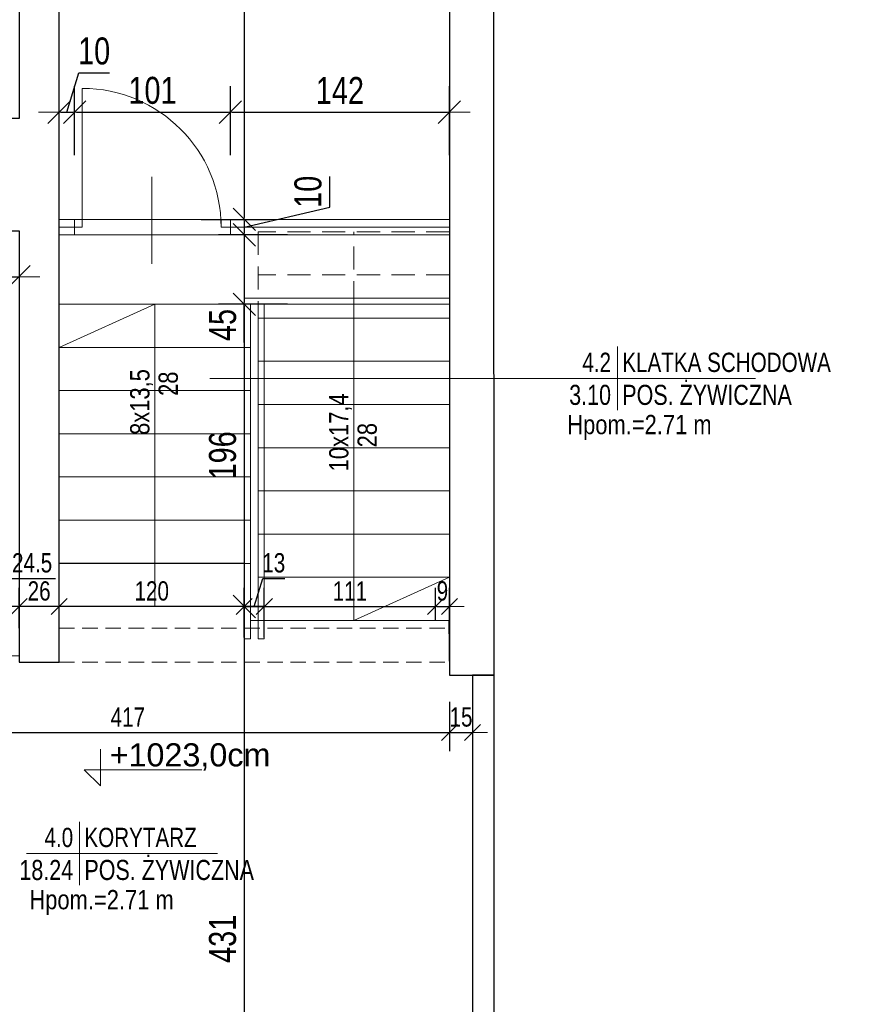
# Model space of a CAD drawing. Header units: millimetres. Extents: x 1390 to 61772, y -2775 to 3946.
# Tile 11 of 24: x 6259 to 6808, y 2520 to 3158. Entities that reach past the tile are written whole.
import ezdxf
from ezdxf.enums import TextEntityAlignment as Align

# ---------------------------------------------------------------- set-up
doc = ezdxf.new("R2010")
doc.units = ezdxf.units.MM
doc.linetypes.add('DASHED', pattern=[0.75, 0.5, -0.25])
for name, color, linetype, lineweight in [('BA_drz', 7, 'Continuous', 18), ('BA_met', 7, 'Continuous', 18), ('BA_txc', 1, 'Continuous', 18), ('BA_txs', 2, 'Continuous', 18), ('PG_PODCIĄGI', 1, 'DASHED', 18), ('PG_SCHODY', 2, 'Continuous', 18), ('PG_WIDOKOWE_CIENKIE', 1, 'Continuous', 18), ('PG_WYMIARY', 1, 'Continuous', 18), ('PG_ŚCIANY_SŁUPY', 4, 'Continuous', 30)]:
    doc.layers.add(name, color=color, linetype=linetype, lineweight=lineweight)
doc.layers.add('PG_POMOCNICZNE', color=6, linetype='Continuous', lineweight=18, plot=False)
doc.styles.add('BIKTS', font='bikromsw.shx', dxfattribs={"width": 0.85})
doc.styles.add('BIKWYM', font='BIKROMSW.SHX', dxfattribs={"width": 0.8})
doc.styles.add('ROMANS', font='bikromsw.shx', dxfattribs={"width": 0.8})
doc.styles.get("Standard").update_dxf_attribs({"font": 'arial.ttf'})
doc.dimstyles.new('BA_KR_50', dxfattribs={"dimscale": 0.5, "dimtxt": 25, "dimasz": 1.666667, "dimexe": 24, "dimexo": 0, "dimgap": 0, "dimtad": 0, "dimdec": 1, "dimrnd": 0.5, "dimzin": 9, "dimdsep": 46, "dimtxsty": 'BIKWYM', "dimblk": 'WYM-KR', "dimcen": 0, "dimdle": 20, "dimclrd": 256, "dimclre": 256, "dimclrt": 7, "dimadec": 0, "dimazin": 0, "dimtfac": 0.033333, "dimtdec": 1, "dimtmove": 0, "dimatfit": 3, "dimldrblk": 'WYM-KR', "dimfxl": 40, "dimfxlon": 1, "dimtvp": 0.8, "dimtolj": 1, "dimarcsym": 0})

# ---------------------------------------------------------------- blocks, each defined once
blk = doc.blocks.new('dr1h901')
at = {"color": 0}
blk.add_line((-0.5, 0), (-0.5, 1), dxfattribs=at)
blk.add_line((0, 0.3622), (0, -0.2655))
blk.add_arc((-0.5, 0), 1, 0, 90, dxfattribs=at)
blk = doc.blocks.new('schody_3p')
at = {"layer": 'PG_PODCIĄGI', "ltscale": 30}
for points in [[(5419.5, 3819.97), (5419.51, 3866.97), (5295.51, 3866.97), (5295.51, 3819.97)], [(5357.5, 3819.97), (5357.5, 3866.97)], [(5419.51, 3838.97), (5295.51, 3838.97)], [(5290.51, 3707.97), (5166.51, 3707.97)], [(5290.51, 3707.97), (5166.51, 3707.97)]]:
    blk.add_lwpolyline(points, dxfattribs=at)
at = {"layer": 'PG_PODCIĄGI', "ltscale": 20}
for points in [[(5166.51, 3609.97), (5419.51, 3609.97)], [(5166.51, 3587.97), (5419.51, 3587.97)]]:
    blk.add_lwpolyline(points, dxfattribs=at)
at = {"layer": 'PG_SCHODY'}
for points in [[(5290.51, 3819.97), (5166.51, 3819.97)], [(5419.51, 3823.97), (5286.51, 3823.97), (5286.51, 3819.97), (5419.51, 3819.97), (5419.51, 3823.97)], [(5290.51, 3602.97), (5290.51, 3819.97), (5286.51, 3819.97), (5286.51, 3602.97), (5290.51, 3602.97)], [(5299.51, 3602.97), (5299.51, 3819.97), (5295.51, 3819.97), (5295.51, 3602.97), (5299.51, 3602.97)], [(5419.51, 3810.97), (5295.51, 3810.97)], [(5290.51, 3791.97), (5166.51, 3791.97)], [(5419.5, 3782.97), (5295.5, 3782.97)], [(5290.51, 3763.97), (5166.51, 3763.97)], [(5419.5, 3754.97), (5295.5, 3754.97)], [(5290.51, 3735.97), (5166.51, 3735.97)], [(5419.5, 3726.97), (5295.5, 3726.97)], [(5290.51, 3707.97), (5166.51, 3707.97)], [(5166.51, 3623.97), (5290.51, 3623.97), (5290.51, 3704.42)], [(5419.5, 3698.97), (5295.5, 3698.97)], [(5290.51, 3679.97), (5166.51, 3679.97)], [(5419.5, 3670.97), (5295.5, 3670.97)], [(5290.51, 3651.97), (5166.51, 3651.97)], [(5419.5, 3642.97), (5295.5, 3642.97)], [(5290.51, 3623.97), (5166.51, 3623.97)]]:
    blk.add_lwpolyline(points, dxfattribs=at)
for points in [[(5166.51, 3819.97), (5290.51, 3819.97), (5290.51, 3623.97), (5166.51, 3623.97)], [(5295.51, 3819.97), (5290.51, 3819.97), (5290.51, 3614.97), (5295.51, 3614.97)], [(5295.5, 3819.97), (5419.5, 3819.97), (5419.5, 3614.97), (5295.5, 3614.97)]]:
    blk.add_lwpolyline(points, close=True, dxfattribs=at)
at = {"layer": 'PG_WIDOKOWE_CIENKIE'}
for points in [[(5228.51, 3623.97), (5228.51, 3819.97), (5166.51, 3791.97)], [(5357.5, 3819.97), (5357.5, 3614.97), (5419.5, 3642.97)]]:
    blk.add_lwpolyline(points, dxfattribs=at)
at = {"layer": 'BA_txs', "style": 'BIKTS', "width": 0.85}
for s, p in [('8x13,5', (5225.03, 3735.25)), ('28', (5243.44, 3760.54)), ('10x17,4', (5354.02, 3711.61)), ('28', (5372.43, 3727.18))]:
    blk.add_text(s, height=12.5, rotation=90, dxfattribs=at).set_placement(p)
blk = doc.blocks.new('bikmet')
blk.add_line((0, 1.65), (0, -1.65))
at = {"style": 'ROMANS', "width": 0.8}
blk.add_attdef('NRPOM', text='', height=1, dxfattribs=at).set_placement((-0.333, 0.333), align=Align.RIGHT)
blk.add_attdef('NWAPOM', (0.25, 0.333), '', height=1, dxfattribs=at)
blk.add_attdef('RAREA', text='', height=1.042, dxfattribs=at).set_placement((-0.333, -0.333), align=Align.TOP_RIGHT)
blk.add_attdef('PODLOGA', text='', height=1.042, dxfattribs=at).set_placement((0.25, -0.333), align=Align.TOP_LEFT)
blk = doc.blocks.new('WYM-KR')
at = {"color": 7, "linetype": 'ByBlock'}
blk.add_line((6.24, 6.24), (-6.24, -6.24), dxfattribs=at)
at = {"linetype": 'ByBlock'}
blk.add_line((11.52, 0), (-11.52, 0), dxfattribs=at)
blk = doc.blocks.new('*D108')
at = {"layer": 'Defpoints', "color": 0, "transparency": 16777216}
for p in [(6528.37, 2777.87), (6417.44, 2768.87), (6528.37, 2768.87)]:
    blk.add_point(p, dxfattribs=at)
at = {"layer": 'PG_WYMIARY', "lineweight": -2, "transparency": 16777216}
for p, q in [((6417.44, 2768.87), (6417.44, 2789.87)), ((6528.37, 2768.87), (6528.37, 2789.87)), ((6418.27, 2777.87), (6527.54, 2777.87))]:
    blk.add_line(p, q, dxfattribs=at)
at = {"layer": 'PG_WYMIARY', "lineweight": -2, "transparency": 16777216, "xscale": 0.8333333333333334, "yscale": 0.8333333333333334, "zscale": 0.8333333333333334, "rotation": 180}
blk.add_blockref('WYM-KR', (6417.44, 2777.87), dxfattribs=at)
at = {"layer": 'PG_WYMIARY', "lineweight": -2, "transparency": 16777216, "xscale": 0.8333333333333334, "yscale": 0.8333333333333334, "zscale": 0.8333333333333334}
blk.add_blockref('WYM-KR', (6528.37, 2777.87), dxfattribs=at)
at = {"layer": 'PG_WYMIARY', "color": 7, "transparency": 16777216, "insert": (6472.9, 2787.87), "char_height": 12.5, "attachment_point": 5, "style": 'BIKWYM'}
blk.add_mtext('\\A1;111', dxfattribs=at)
blk = doc.blocks.new('A$C8bf4463d')
at = {"true_color": 0xffffff}
h = blk.add_hatch(color=7, dxfattribs=at)
h.dxf.hatch_style = 1
h.paths.add_polyline_path([(2100, 1485), (0, 1485), (0, 0), (2100, 0)])
h.paths.add_polyline_path([(150, 1435), (2050, 1435), (2050, 50), (150, 50)], flags=16)
blk = doc.blocks.new('*D110')
at = {"layer": 'Defpoints', "color": 0, "transparency": 16777216}
for p in [(6284.44, 3483.87), (6284.44, 3028.87), (6404.44, 3028.87)]:
    blk.add_point(p, dxfattribs=at)
at = {"layer": 'PG_WYMIARY', "lineweight": -2, "transparency": 16777216}
for p, q in [((6376.44, 3483.87), (6421.24, 3483.87)), ((6404.44, 3482.7), (6404.44, 3030.03)), ((6376.44, 3028.87), (6421.24, 3028.87))]:
    blk.add_line(p, q, dxfattribs=at)
at = {"layer": 'PG_WYMIARY', "lineweight": -2, "transparency": 16777216, "xscale": 1.166666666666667, "yscale": 1.166666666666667, "zscale": 1.166666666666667}
for p, rotation in [((6404.44, 3483.87), 90), ((6404.44, 3028.87), 270)]:
    blk.add_blockref('WYM-KR', p, dxfattribs=dict(at, rotation=rotation))
at = {"layer": 'PG_WYMIARY', "color": 7, "transparency": 16777216, "insert": (6390.44, 3256.37), "char_height": 17.5, "attachment_point": 5, "rotation": 90, "style": 'BIKWYM'}
blk.add_mtext('\\A1;455', dxfattribs=at)
blk = doc.blocks.new('*D111')
at = {"layer": 'Defpoints', "color": 0, "transparency": 16777216}
for p in [(6284.44, 3028.87), (6404.44, 3018.87), (6537.44, 3018.87)]:
    blk.add_point(p, dxfattribs=at)
at = {"layer": 'PG_WYMIARY', "lineweight": -2, "transparency": 16777216}
for p, q in [((6459.81, 3036.78), (6459.81, 3056.78)), ((6404.44, 3023.87), (6459.81, 3036.78)), ((6376.44, 3028.87), (6421.24, 3028.87)), ((6404.44, 3027.7), (6404.44, 3020.03)), ((6432.44, 3018.87), (6387.64, 3018.87))]:
    blk.add_line(p, q, dxfattribs=at)
at = {"layer": 'PG_WYMIARY', "lineweight": -2, "transparency": 16777216, "xscale": 1.166666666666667, "yscale": 1.166666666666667, "zscale": 1.166666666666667}
for p, rotation in [((6404.44, 3028.87), 90), ((6404.44, 3018.87), 270)]:
    blk.add_blockref('WYM-KR', p, dxfattribs=dict(at, rotation=rotation))
at = {"layer": 'PG_WYMIARY', "color": 7, "transparency": 16777216, "insert": (6445.81, 3046.78), "char_height": 17.5, "attachment_point": 5, "rotation": 90, "style": 'BIKWYM'}
blk.add_mtext('\\A1;10', dxfattribs=at)
blk = doc.blocks.new('*D112')
at = {"layer": 'Defpoints', "color": 0, "transparency": 16777216}
for p in [(6537.44, 3018.87), (6404.44, 2973.86), (6537.44, 2973.86)]:
    blk.add_point(p, dxfattribs=at)
at = {"layer": 'PG_WYMIARY', "lineweight": -2, "transparency": 16777216}
for p, q in [((6432.44, 3018.87), (6387.64, 3018.87)), ((6404.44, 3017.7), (6404.44, 2975.03)), ((6432.44, 2973.86), (6387.64, 2973.86)), ((6404.44, 2949.09), (6404.44, 2973.86))]:
    blk.add_line(p, q, dxfattribs=at)
at = {"layer": 'PG_WYMIARY', "lineweight": -2, "transparency": 16777216, "xscale": 1.166666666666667, "yscale": 1.166666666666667, "zscale": 1.166666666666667}
for p, rotation in [((6404.44, 3018.87), 90), ((6404.44, 2973.86), 270)]:
    blk.add_blockref('WYM-KR', p, dxfattribs=dict(at, rotation=rotation))
at = {"layer": 'PG_WYMIARY', "color": 7, "transparency": 16777216, "insert": (6390.44, 2960.42), "char_height": 17.5, "attachment_point": 5, "rotation": 90, "style": 'BIKWYM'}
blk.add_mtext('\\A1;45', dxfattribs=at)
blk = doc.blocks.new('*D113')
at = {"layer": 'Defpoints', "color": 0, "transparency": 16777216}
for p in [(6537.44, 2973.86), (6404.44, 2777.87), (6404.44, 2777.87)]:
    blk.add_point(p, dxfattribs=at)
at = {"layer": 'PG_WYMIARY', "lineweight": -2, "transparency": 16777216}
for p, q in [((6432.44, 2973.86), (6387.64, 2973.86)), ((6404.44, 2972.7), (6404.44, 2779.03)), ((6404.44, 2777.87), (6421.24, 2777.87))]:
    blk.add_line(p, q, dxfattribs=at)
at = {"layer": 'PG_WYMIARY', "lineweight": -2, "transparency": 16777216, "xscale": 1.166666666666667, "yscale": 1.166666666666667, "zscale": 1.166666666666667}
for p, rotation in [((6404.44, 2973.86), 90), ((6404.44, 2777.87), 270)]:
    blk.add_blockref('WYM-KR', p, dxfattribs=dict(at, rotation=rotation))
at = {"layer": 'PG_WYMIARY', "color": 7, "transparency": 16777216, "insert": (6390.44, 2875.86), "char_height": 17.5, "attachment_point": 5, "rotation": 90, "style": 'BIKWYM'}
blk.add_mtext('\\A1;196', dxfattribs=at)
blk = doc.blocks.new('*D114')
at = {"layer": 'Defpoints', "color": 0, "transparency": 16777216}
for p in [(6404.44, 2777.87), (6404.44, 2346.87), (6532.94, 2346.87)]:
    blk.add_point(p, dxfattribs=at)
at = {"layer": 'PG_WYMIARY', "lineweight": -2, "transparency": 16777216}
for p, q in [((6404.44, 2777.87), (6421.24, 2777.87)), ((6404.44, 2776.7), (6404.44, 2348.03)), ((6432.44, 2346.87), (6387.64, 2346.87))]:
    blk.add_line(p, q, dxfattribs=at)
at = {"layer": 'PG_WYMIARY', "lineweight": -2, "transparency": 16777216, "xscale": 1.166666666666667, "yscale": 1.166666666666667, "zscale": 1.166666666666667}
for p, rotation in [((6404.44, 2777.87), 90), ((6404.44, 2346.87), 270)]:
    blk.add_blockref('WYM-KR', p, dxfattribs=dict(at, rotation=rotation))
at = {"layer": 'PG_WYMIARY', "color": 7, "transparency": 16777216, "insert": (6390.44, 2562.37), "char_height": 17.5, "attachment_point": 5, "rotation": 90, "style": 'BIKWYM'}
blk.add_mtext('\\A1;431', dxfattribs=at)
blk = doc.blocks.new('*D115')
at = {"layer": 'Defpoints', "color": 0, "transparency": 16777216}
for p in [(6404.44, 2777.87), (6404.44, 2756.87), (6417.44, 2756.87)]:
    blk.add_point(p, dxfattribs=at)
at = {"layer": 'PG_WYMIARY', "lineweight": -2, "transparency": 16777216}
for p, q in [((6410.94, 2777.87), (6416.41, 2796.12)), ((6416.41, 2796.12), (6430.7, 2796.12)), ((6404.44, 2757.87), (6404.44, 2789.87)), ((6417.44, 2757.87), (6417.44, 2789.87)), ((6416.6, 2777.87), (6405.27, 2777.87))]:
    blk.add_line(p, q, dxfattribs=at)
at = {"layer": 'PG_WYMIARY', "lineweight": -2, "transparency": 16777216, "xscale": 0.8333333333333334, "yscale": 0.8333333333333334, "zscale": 0.8333333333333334, "rotation": 180}
blk.add_blockref('WYM-KR', (6404.44, 2777.87), dxfattribs=at)
at = {"layer": 'PG_WYMIARY', "lineweight": -2, "transparency": 16777216, "xscale": 0.8333333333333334, "yscale": 0.8333333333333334, "zscale": 0.8333333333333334}
blk.add_blockref('WYM-KR', (6417.44, 2777.87), dxfattribs=at)
at = {"layer": 'PG_WYMIARY', "color": 7, "transparency": 16777216, "insert": (6423.56, 2806.12), "char_height": 12.5, "attachment_point": 5, "style": 'BIKWYM'}
blk.add_mtext('\\A1;13', dxfattribs=at)
blk = doc.blocks.new('*D116')
at = {"layer": 'Defpoints', "color": 0, "transparency": 16777216}
for p in [(6284.44, 2777.87), (6284.44, 2763.87), (6404.44, 2756.87)]:
    blk.add_point(p, dxfattribs=at)
at = {"layer": 'PG_WYMIARY', "lineweight": -2, "transparency": 16777216}
for p, q in [((6284.44, 2763.87), (6284.44, 2789.87)), ((6404.44, 2757.87), (6404.44, 2789.87)), ((6403.6, 2777.87), (6285.27, 2777.87))]:
    blk.add_line(p, q, dxfattribs=at)
at = {"layer": 'PG_WYMIARY', "lineweight": -2, "transparency": 16777216, "xscale": 0.8333333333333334, "yscale": 0.8333333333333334, "zscale": 0.8333333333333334, "rotation": 180}
blk.add_blockref('WYM-KR', (6284.44, 2777.87), dxfattribs=at)
at = {"layer": 'PG_WYMIARY', "lineweight": -2, "transparency": 16777216, "xscale": 0.8333333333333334, "yscale": 0.8333333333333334, "zscale": 0.8333333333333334}
blk.add_blockref('WYM-KR', (6404.44, 2777.87), dxfattribs=at)
at = {"layer": 'PG_WYMIARY', "color": 7, "transparency": 16777216, "insert": (6344.44, 2787.87), "char_height": 12.5, "attachment_point": 5, "style": 'BIKWYM'}
blk.add_mtext('\\A1;120', dxfattribs=at)
blk = doc.blocks.new('*D117')
at = {"layer": 'Defpoints', "color": 0, "transparency": 16777216}
for p in [(6258.44, 2777.87), (6258.44, 2763.87), (6284.44, 2763.87)]:
    blk.add_point(p, dxfattribs=at)
at = {"layer": 'PG_WYMIARY', "lineweight": -2, "transparency": 16777216}
for p, q in [((6258.44, 2763.87), (6258.44, 2789.87)), ((6284.44, 2763.87), (6284.44, 2789.87)), ((6283.61, 2777.87), (6259.27, 2777.87))]:
    blk.add_line(p, q, dxfattribs=at)
at = {"layer": 'PG_WYMIARY', "lineweight": -2, "transparency": 16777216, "xscale": 0.8333333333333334, "yscale": 0.8333333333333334, "zscale": 0.8333333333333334, "rotation": 180}
blk.add_blockref('WYM-KR', (6258.44, 2777.87), dxfattribs=at)
at = {"layer": 'PG_WYMIARY', "lineweight": -2, "transparency": 16777216, "xscale": 0.8333333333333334, "yscale": 0.8333333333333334, "zscale": 0.8333333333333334}
blk.add_blockref('WYM-KR', (6284.44, 2777.87), dxfattribs=at)
at = {"layer": 'PG_WYMIARY', "color": 7, "transparency": 16777216, "insert": (6271.44, 2787.87), "char_height": 12.5, "attachment_point": 5, "style": 'BIKWYM'}
blk.add_mtext('\\A1;26', dxfattribs=at)
blk = doc.blocks.new('*D118')
at = {"layer": 'Defpoints', "color": 0, "transparency": 16777216}
for p in [(6233.94, 2777.87), (6233.94, 2758.87), (6258.44, 2763.87)]:
    blk.add_point(p, dxfattribs=at)
at = {"layer": 'PG_WYMIARY', "lineweight": -2, "transparency": 16777216}
for p, q in [((6246.19, 2777.87), (6251.66, 2796.12)), ((6251.66, 2796.12), (6282.14, 2796.12)), ((6233.94, 2758.87), (6233.94, 2789.87)), ((6258.44, 2763.87), (6258.44, 2789.87)), ((6257.61, 2777.87), (6234.77, 2777.87))]:
    blk.add_line(p, q, dxfattribs=at)
at = {"layer": 'PG_WYMIARY', "lineweight": -2, "transparency": 16777216, "xscale": 0.8333333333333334, "yscale": 0.8333333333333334, "zscale": 0.8333333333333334, "rotation": 180}
blk.add_blockref('WYM-KR', (6233.94, 2777.87), dxfattribs=at)
at = {"layer": 'PG_WYMIARY', "lineweight": -2, "transparency": 16777216, "xscale": 0.8333333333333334, "yscale": 0.8333333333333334, "zscale": 0.8333333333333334}
blk.add_blockref('WYM-KR', (6258.44, 2777.87), dxfattribs=at)
at = {"layer": 'PG_WYMIARY', "color": 7, "transparency": 16777216, "insert": (6266.9, 2806.12), "char_height": 12.5, "attachment_point": 5, "style": 'BIKWYM'}
blk.add_mtext('\\A1;24.5', dxfattribs=at)
blk = doc.blocks.new('*D127')
at = {"layer": 'Defpoints', "color": 0, "transparency": 16777216}
for p in [(6537.43, 2777.87), (6528.37, 2768.87), (6537.43, 2768.87)]:
    blk.add_point(p, dxfattribs=at)
at = {"layer": 'PG_WYMIARY', "lineweight": -2, "transparency": 16777216}
for p, q in [((6528.37, 2768.87), (6528.37, 2789.87)), ((6537.43, 2768.87), (6537.43, 2789.87)), ((6529.2, 2777.87), (6536.6, 2777.87))]:
    blk.add_line(p, q, dxfattribs=at)
at = {"layer": 'PG_WYMIARY', "lineweight": -2, "transparency": 16777216, "xscale": 0.8333333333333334, "yscale": 0.8333333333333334, "zscale": 0.8333333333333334, "rotation": 180}
blk.add_blockref('WYM-KR', (6528.37, 2777.87), dxfattribs=at)
at = {"layer": 'PG_WYMIARY', "lineweight": -2, "transparency": 16777216, "xscale": 0.8333333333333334, "yscale": 0.8333333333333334, "zscale": 0.8333333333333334}
blk.add_blockref('WYM-KR', (6537.43, 2777.87), dxfattribs=at)
at = {"layer": 'PG_WYMIARY', "color": 7, "transparency": 16777216, "insert": (6532.9, 2787.87), "char_height": 12.5, "attachment_point": 5, "style": 'BIKWYM'}
blk.add_mtext('\\A1;9', dxfattribs=at)
blk = doc.blocks.new('*D134')
at = {"layer": 'Defpoints', "color": 0, "transparency": 16777216}
for p in [(6294.44, 3098.46), (6284.44, 3028.87), (6294.44, 3028.87)]:
    blk.add_point(p, dxfattribs=at)
at = {"layer": 'PG_WYMIARY', "lineweight": -2, "transparency": 16777216}
for p, q in [((6289.44, 3098.46), (6297.1, 3124.01)), ((6297.1, 3124.01), (6317.1, 3124.01)), ((6284.44, 3070.46), (6284.44, 3115.26)), ((6294.44, 3070.46), (6294.44, 3115.26)), ((6285.61, 3098.46), (6293.27, 3098.46))]:
    blk.add_line(p, q, dxfattribs=at)
at = {"layer": 'PG_WYMIARY', "lineweight": -2, "transparency": 16777216, "xscale": 1.166666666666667, "yscale": 1.166666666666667, "zscale": 1.166666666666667, "rotation": 180}
blk.add_blockref('WYM-KR', (6284.44, 3098.46), dxfattribs=at)
at = {"layer": 'PG_WYMIARY', "lineweight": -2, "transparency": 16777216, "xscale": 1.166666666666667, "yscale": 1.166666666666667, "zscale": 1.166666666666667}
blk.add_blockref('WYM-KR', (6294.44, 3098.46), dxfattribs=at)
at = {"layer": 'PG_WYMIARY', "color": 7, "transparency": 16777216, "insert": (6307.1, 3138.01), "char_height": 17.5, "attachment_point": 5, "style": 'BIKWYM'}
blk.add_mtext('\\A1;10', dxfattribs=at)
blk = doc.blocks.new('*D135')
at = {"layer": 'Defpoints', "color": 0, "transparency": 16777216}
for p in [(6395.44, 3098.46), (6294.44, 3028.87), (6395.44, 3028.87)]:
    blk.add_point(p, dxfattribs=at)
at = {"layer": 'PG_WYMIARY', "lineweight": -2, "transparency": 16777216}
for p, q in [((6294.44, 3070.46), (6294.44, 3115.26)), ((6395.44, 3070.46), (6395.44, 3115.26)), ((6295.61, 3098.46), (6394.27, 3098.46))]:
    blk.add_line(p, q, dxfattribs=at)
at = {"layer": 'PG_WYMIARY', "lineweight": -2, "transparency": 16777216, "xscale": 1.166666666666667, "yscale": 1.166666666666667, "zscale": 1.166666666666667, "rotation": 180}
blk.add_blockref('WYM-KR', (6294.44, 3098.46), dxfattribs=at)
at = {"layer": 'PG_WYMIARY', "lineweight": -2, "transparency": 16777216, "xscale": 1.166666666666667, "yscale": 1.166666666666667, "zscale": 1.166666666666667}
blk.add_blockref('WYM-KR', (6395.44, 3098.46), dxfattribs=at)
at = {"layer": 'PG_WYMIARY', "color": 7, "transparency": 16777216, "insert": (6344.94, 3112.46), "char_height": 17.5, "attachment_point": 5, "style": 'BIKWYM'}
blk.add_mtext('\\A1;101', dxfattribs=at)
blk = doc.blocks.new('*D136')
at = {"layer": 'Defpoints', "color": 0, "transparency": 16777216}
for p in [(6537.44, 3098.46), (6395.44, 3028.87), (6537.44, 3028.87)]:
    blk.add_point(p, dxfattribs=at)
at = {"layer": 'PG_WYMIARY', "lineweight": -2, "transparency": 16777216}
for p, q in [((6395.44, 3070.46), (6395.44, 3115.26)), ((6537.44, 3070.46), (6537.44, 3115.26)), ((6396.61, 3098.46), (6536.27, 3098.46))]:
    blk.add_line(p, q, dxfattribs=at)
at = {"layer": 'PG_WYMIARY', "lineweight": -2, "transparency": 16777216, "xscale": 1.166666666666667, "yscale": 1.166666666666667, "zscale": 1.166666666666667, "rotation": 180}
blk.add_blockref('WYM-KR', (6395.44, 3098.46), dxfattribs=at)
at = {"layer": 'PG_WYMIARY', "lineweight": -2, "transparency": 16777216, "xscale": 1.166666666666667, "yscale": 1.166666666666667, "zscale": 1.166666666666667}
blk.add_blockref('WYM-KR', (6537.44, 3098.46), dxfattribs=at)
at = {"layer": 'PG_WYMIARY', "color": 7, "transparency": 16777216, "insert": (6466.44, 3112.46), "char_height": 17.5, "attachment_point": 5, "style": 'BIKWYM'}
blk.add_mtext('\\A1;142', dxfattribs=at)
blk = doc.blocks.new('*D144')
at = {"layer": 'Defpoints', "color": 0, "transparency": 16777216}
for p in [(6221.44, 3021.37), (6258.44, 3021.37), (6258.44, 2991.71)]:
    blk.add_point(p, dxfattribs=at)
at = {"layer": 'PG_WYMIARY', "lineweight": -2, "transparency": 16777216}
for p, q in [((6221.44, 3019.71), (6221.44, 2974.91)), ((6258.44, 3019.71), (6258.44, 2974.91)), ((6222.61, 2991.71), (6257.27, 2991.71))]:
    blk.add_line(p, q, dxfattribs=at)
at = {"layer": 'PG_WYMIARY', "lineweight": -2, "transparency": 16777216, "xscale": 1.166666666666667, "yscale": 1.166666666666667, "zscale": 1.166666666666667, "rotation": 180}
blk.add_blockref('WYM-KR', (6221.44, 2991.71), dxfattribs=at)
at = {"layer": 'PG_WYMIARY', "lineweight": -2, "transparency": 16777216, "xscale": 1.166666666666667, "yscale": 1.166666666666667, "zscale": 1.166666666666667}
blk.add_blockref('WYM-KR', (6258.44, 2991.71), dxfattribs=at)
at = {"layer": 'PG_WYMIARY', "color": 7, "transparency": 16777216, "insert": (6239.94, 3005.71), "char_height": 17.5, "attachment_point": 5, "style": 'BIKWYM'}
blk.add_mtext('\\A1;37', dxfattribs=at)
blk = doc.blocks.new('*D145')
at = {"layer": 'Defpoints', "color": 0, "transparency": 16777216}
for p in [(6120.44, 2745.87), (6537.44, 2733.37), (6537.44, 2696.15)]:
    blk.add_point(p, dxfattribs=at)
at = {"layer": 'PG_WYMIARY', "lineweight": -2, "transparency": 16777216}
for p, q in [((6120.44, 2716.15), (6120.44, 2684.15)), ((6537.44, 2716.15), (6537.44, 2684.15)), ((6121.27, 2696.15), (6536.61, 2696.15))]:
    blk.add_line(p, q, dxfattribs=at)
at = {"layer": 'PG_WYMIARY', "lineweight": -2, "transparency": 16777216, "xscale": 0.8333333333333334, "yscale": 0.8333333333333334, "zscale": 0.8333333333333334, "rotation": 180}
blk.add_blockref('WYM-KR', (6120.44, 2696.15), dxfattribs=at)
at = {"layer": 'PG_WYMIARY', "lineweight": -2, "transparency": 16777216, "xscale": 0.8333333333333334, "yscale": 0.8333333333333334, "zscale": 0.8333333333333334}
blk.add_blockref('WYM-KR', (6537.44, 2696.15), dxfattribs=at)
at = {"layer": 'PG_WYMIARY', "color": 7, "transparency": 16777216, "insert": (6328.94, 2706.15), "char_height": 12.5, "attachment_point": 5, "style": 'BIKWYM'}
blk.add_mtext('\\A1;417', dxfattribs=at)
blk = doc.blocks.new('*D146')
at = {"layer": 'Defpoints', "color": 0, "transparency": 16777216}
for p in [(6537.44, 2733.37), (6552.44, 2733.37), (6552.44, 2696.15)]:
    blk.add_point(p, dxfattribs=at)
at = {"layer": 'PG_WYMIARY', "lineweight": -2, "transparency": 16777216}
for p, q in [((6537.44, 2716.15), (6537.44, 2684.15)), ((6552.44, 2716.15), (6552.44, 2684.15)), ((6538.27, 2696.15), (6551.61, 2696.15))]:
    blk.add_line(p, q, dxfattribs=at)
at = {"layer": 'PG_WYMIARY', "lineweight": -2, "transparency": 16777216, "xscale": 0.8333333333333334, "yscale": 0.8333333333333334, "zscale": 0.8333333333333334, "rotation": 180}
blk.add_blockref('WYM-KR', (6537.44, 2696.15), dxfattribs=at)
at = {"layer": 'PG_WYMIARY', "lineweight": -2, "transparency": 16777216, "xscale": 0.8333333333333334, "yscale": 0.8333333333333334, "zscale": 0.8333333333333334}
blk.add_blockref('WYM-KR', (6552.44, 2696.15), dxfattribs=at)
at = {"layer": 'PG_WYMIARY', "color": 7, "transparency": 16777216, "insert": (6544.94, 2706.15), "char_height": 12.5, "attachment_point": 5, "style": 'BIKWYM'}
blk.add_mtext('\\A1;15', dxfattribs=at)

msp = doc.modelspace()

# ---------------------------------------------------------------- linework, layer by layer
at = {"layer": 'BA_met', "color": 18, "true_color": 0x000000}
for points in [[(6382.02, 2925.79), (6735.82, 2925.79)], [(6263.32, 2617.71), (6387.12, 2617.71)]]:
    msp.add_lwpolyline(points, dxfattribs=at)
at = {"layer": 'BA_txc', "color": 18, "true_color": 0x000000}
for p, q in [((6311.2, 2685.38), (6311.2, 2661.63)), ((6311.2, 2661.63), (6300.61, 2671.98)), ((6300.61, 2671.98), (6376.84, 2671.98))]:
    msp.add_line(p, q, dxfattribs=at)
at = {"layer": 'PG_POMOCNICZNE'}
for points in [[(6284.44, 3483.87), (6537.44, 3483.87), (6537.44, 3028.87), (6284.44, 3028.87), (6284.44, 3483.87)], [(6284.44, 3018.87), (6537.44, 3018.83), (6537.44, 2977.86), (6404.44, 2977.86), (6404.44, 2805.87), (6284.44, 2805.87), (6284.47, 3018.87)], [(6120.44, 2745.87), (6258.44, 2745.87), (6258.44, 2741.87), (6284.44, 2741.87), (6284.44, 2805.87), (6408.44, 2805.86), (6408.44, 2768.87), (6537.09, 2768.87), (6537.44, 2733.37), (6552.44, 2733.37), (6552.44, 2346.87), (6123.44, 2346.87), (6123.44, 2359.37), (6120.44, 2359.37), (6120.44, 2745.87)]]:
    msp.add_lwpolyline(points, dxfattribs=at)
at = {"layer": 'PG_WIDOKOWE_CIENKIE', "color": 18, "true_color": 0x000000}
for p, q in [((6284.44, 3028.87), (6294.44, 3028.87)), ((6294.44, 3028.87), (6294.44, 3018.87)), ((6395.44, 3028.87), (6537.44, 3028.87)), ((6395.44, 3028.87), (6395.44, 3018.87)), ((6284.44, 3023.87), (6294.44, 3023.87)), ((6395.44, 3023.87), (6537.44, 3023.87)), ((6284.44, 3018.87), (6294.44, 3018.87)), ((6395.44, 3018.87), (6537.44, 3018.87))]:
    msp.add_line(p, q, dxfattribs=at)
at = {"layer": 'PG_WYMIARY', "color": 18, "true_color": 0x000000}
for points in [[(6294.44, 3023.87), (6299.44, 3023.87), (6299.44, 3028.87), (6294.44, 3028.87)], [(6389.44, 3023.87), (6395.44, 3023.87), (6395.44, 3028.87), (6389.44, 3028.87)]]:
    msp.add_lwpolyline(points, close=True, dxfattribs=at)
at = {"layer": 'PG_ŚCIANY_SŁUPY', "color": 18, "true_color": 0x000000}
for points in [[(6310.94, 3513.87), (6258.44, 3513.87), (6258.44, 3094.37), (6221.44, 3094.37), (6221.44, 3021.37), (6258.44, 3021.37), (6258.44, 2741.87), (6284.44, 2741.87), (6284.44, 3483.87), (6309.44, 3483.87), (6309.44, 3506.37), (6310.94, 3506.37), (6310.94, 3513.87)], [(6566.44, 2733.37), (6565.94, 3513.87), (6506.44, 3513.87), (6506.44, 3506.37), (6508.44, 3506.37), (6508.44, 3483.87), (6537.44, 3483.87), (6537.44, 2733.37), (6566.44, 2733.37)], [(6552.44, 2733.37), (6552.44, 2346.87), (6532.94, 2346.87), (6532.94, 2294.87), (6566.44, 2294.87), (6566.44, 2346.87), (6566.44, 2733.37), (6552.44, 2733.37)]]:
    msp.add_lwpolyline(points, dxfattribs=at)

# ---------------------------------------------------------------- block references
at = {"layer": 'BA_drz', "color": 18, "true_color": 0x000000, "xscale": 90, "yscale": 90, "zscale": -90}
msp.add_blockref('dr1h901', (6344.44, 3023.87), dxfattribs=at)
at = {"layer": 'BA_met', "color": 18, "true_color": 0x000000, "xscale": 12.5, "yscale": 12.5, "zscale": 12.5}
for p, values in [((6646.37, 2925.79), {'NRPOM': ' 4.2', 'NWAPOM': 'KLATKA SCHODOWA', 'RAREA': '3.10', 'PODLOGA': 'POS. ŻYWICZNA'}), ((6297.67, 2617.71), {'NRPOM': ' 4.0', 'NWAPOM': 'KORYTARZ', 'RAREA': '18.24', 'PODLOGA': 'POS. ŻYWICZNA'})]:
    msp.add_blockref('bikmet', p, dxfattribs=at).add_auto_attribs(values)
at = {"layer": 'PG_SCHODY', "color": 18, "true_color": 0x000000}
msp.add_blockref('schody_3p', (1117.93, -846.11), dxfattribs=at)
at = {"layer": 'PG_WIDOKOWE_CIENKIE', "color": 18, "lineweight": 30, "true_color": 0x000000}
msp.add_blockref('A$C8bf4463d', (5340.05, 2138.83), dxfattribs=at)

# ---------------------------------------------------------------- texts
at = {"layer": 'BA_txc', "color": 18, "true_color": 0x000000, "insert": (6317.14, 2689.17), "char_height": 15, "attachment_point": 1}
msp.add_mtext_dynamic_manual_height_columns('+1023,0cm', width=650.6795, gutter_width=50, heights=[0], dxfattribs=at)
at = {"layer": 'BA_txs', "color": 18, "true_color": 0x000000, "style": 'BIKTS', "width": 0.85}
for p in [(6613.83, 2889.61), (6265.13, 2581.54)]:
    msp.add_text('Hpom.=2.71 m', height=12.5, dxfattribs=at).set_placement(p)

# ---------------------------------------------------------------- dimensions: what is measured, and where the dimension line sits
at = {"layer": 'PG_WYMIARY', "color": 18, "true_color": 0x000000}
for base, p1, p2, picture, middle in [((6404.44, 3028.87), (6284.44, 3483.87), (6284.44, 3028.87), '*D110', (6390.44, 3256.37)), ((6404.44, 2777.87), (6537.44, 2973.86), (6404.44, 2777.87), '*D113', (6390.44, 2875.86)), ((6404.44, 2346.87), (6404.44, 2777.87), (6532.94, 2346.87), '*D114', (6390.44, 2562.37))]:
    dim = msp.add_linear_dim(base=base, p1=p1, p2=p2, angle=90, dimstyle='BA_KR_50', override={"dimscale": 0.7, "dimtmove": 1}, dxfattribs=at)
    dim.commit()
    dim.dimension.update_dxf_attribs({"geometry": picture, "text_midpoint": middle})
for base, p1, p2, override, picture, middle in [((6294.44, 3098.46), (6284.44, 3028.87), (6294.44, 3028.87), {"dimscale": 0.7, "dimtmove": 1}, '*D134', (6297.1, 3138.01)), ((6395.44, 3098.46), (6294.44, 3028.87), (6395.44, 3028.87), {"dimscale": 0.7, "dimtmove": 1}, '*D135', (6344.94, 3112.46)), ((6537.44, 3098.46), (6395.44, 3028.87), (6537.44, 3028.87), {"dimscale": 0.7, "dimtmove": 1}, '*D136', (6466.44, 3112.46)), ((6258.44, 2991.71), (6221.44, 3021.37), (6258.44, 3021.37), {"dimscale": 0.7, "dimtmove": 1}, '*D144', (6239.94, 3005.71)), ((6233.94, 2777.87), (6258.44, 2763.87), (6233.94, 2758.87), {"dimtmove": 1}, '*D118', (6251.66, 2806.12)), ((6404.44, 2777.87), (6417.44, 2756.87), (6404.44, 2756.87), {"dimtmove": 1}, '*D115', (6416.41, 2806.12)), ((6258.44, 2777.87), (6284.44, 2763.87), (6258.44, 2763.87), {"dimtmove": 1}, '*D117', (6271.44, 2787.87)), ((6284.44, 2777.87), (6404.44, 2756.87), (6284.44, 2763.87), {"dimtmove": 1}, '*D116', (6344.44, 2787.87)), ((6537.44, 2696.15), (6120.44, 2745.87), (6537.44, 2733.37), {"dimtmove": 1}, '*D145', (6328.94, 2706.15)), ((6552.44, 2696.15), (6537.44, 2733.37), (6552.44, 2733.37), {"dimtmove": 1}, '*D146', (6544.94, 2706.15))]:
    dim = msp.add_linear_dim(base=base, p1=p1, p2=p2, dimstyle='BA_KR_50', override=override, dxfattribs=at)
    dim.commit()
    dim.dimension.update_dxf_attribs({"geometry": picture, "text_midpoint": middle})
for base, p1, p2, picture, middle in [((6404.44, 3018.87), (6284.44, 3028.87), (6537.44, 3018.87), '*D111', (6459.81, 3036.78)), ((6404.44, 2973.86), (6537.44, 3018.87), (6537.44, 2973.86), '*D112', (6404.44, 2960.42))]:
    dim = msp.add_linear_dim(base=base, p1=p1, p2=p2, angle=90, dimstyle='BA_KR_50', override={"dimscale": 0.7, "dimtmove": 1}, dxfattribs=at)
    dim.commit()
    dim.dimension.update_dxf_attribs({"geometry": picture, "text_midpoint": middle, "dimtype": 160})
for base, p1, p2, picture, middle in [((6528.37, 2777.87), (6417.44, 2768.87), (6528.37, 2768.87), '*D108', (6472.9, 2787.87)), ((6537.43, 2777.87), (6528.37, 2768.87), (6537.43, 2768.87), '*D127', (6532.9, 2787.87))]:
    dim = msp.add_linear_dim(base=base, p1=p1, p2=p2, dimstyle='BA_KR_50', dxfattribs=at)
    dim.commit()
    dim.dimension.update_dxf_attribs({"geometry": picture, "text_midpoint": middle})

doc.saveas('drawing.dxf')
